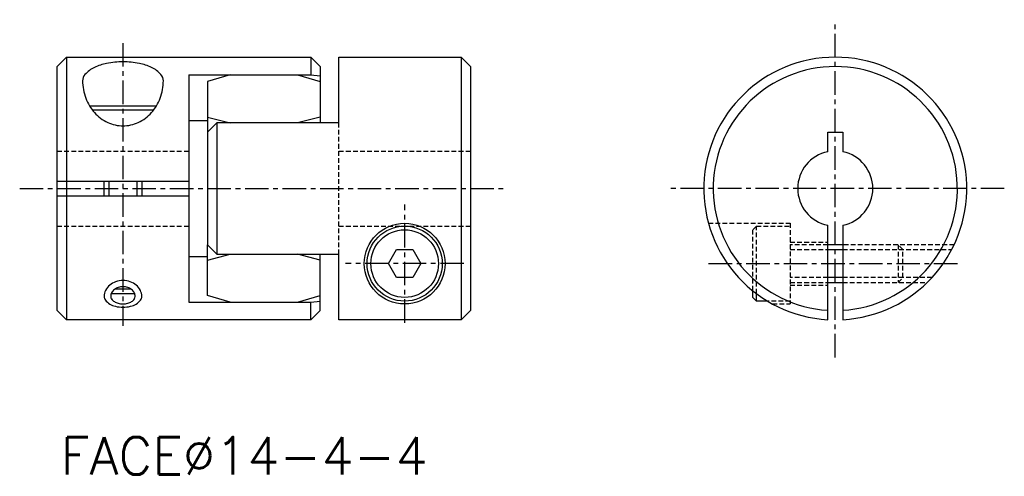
# Model space of a CAD drawing. Extents: x 50 to 102.4, y 34.7 to 59.
import ezdxf

# ---------------------------------------------------------------- set-up
doc = ezdxf.new("R2010")
doc.units = 0
doc.linetypes.add('CENTER', pattern=[2, 1.25, -0.25, 0.25, -0.25])
doc.linetypes.add('HIDDEN', pattern=[0.375, 0.25, -0.125])
doc.layers.get('0').update_dxf_attribs({"linetype": 'CONTINUOUS'})
doc.styles.get("Standard").update_dxf_attribs({"font": 'txt.shx'})

msp = doc.modelspace()

# ---------------------------------------------------------------- linework, layer by layer
at = {"color": 1, "linetype": 'CENTER'}
for p, q in [((93.431, 41), (93.431, 59)), ((55.5, 57.751), (55.5, 42.675)), ((50, 50), (76, 50)), ((102.431, 50), (84.431, 50)), ((70.5, 42.85), (70.5, 49.15)), ((73.65, 46), (67.35, 46)), ((86.686, 46), (100.175, 46))]:
    msp.add_line(p, q, dxfattribs=at)
at = {"color": 7, "linetype": 'CONTINUOUS'}
for p, q in [((52, 56.5), (52.5, 57)), ((52.5, 57), (52.5, 43)), ((52.5, 57), (65.5, 57)), ((65.5, 57), (65.5, 56.062)), ((65.5, 57), (66, 56.5)), ((67, 53.5), (67, 57)), ((67, 57), (73.5, 57)), ((73.5, 57), (73.5, 43)), ((73.5, 57), (74, 56.5)), ((52, 43.5), (52, 56.5)), ((66, 56.5), (66, 53.5)), ((74, 56.5), (74, 43.5)), ((59, 56.062), (59, 43.938)), ((59, 56.062), (65.5, 56.062)), ((61.2, 56.062), (60, 55.706)), ((60, 55.706), (60, 53)), ((64.8, 56.062), (66, 55.706)), ((65.5, 56.062), (66, 56)), ((53.717, 54.4), (57.283, 54.4)), ((53.853, 54.2), (57.147, 54.2)), ((59, 53.625), (60, 53.625)), ((60, 53.812), (61.2, 53.5)), ((60, 53), (60.5, 53.5)), ((60.5, 53.5), (60.5, 46.5)), ((67, 53.5), (60.5, 53.5)), ((66, 53.812), (64.8, 53.5)), ((60, 53), (60, 47)), ((93.031, 51.96), (93.031, 53.011)), ((93.031, 53.011), (93.831, 53.011)), ((93.831, 53.011), (93.831, 51.96)), ((52, 50.4), (59, 50.4)), ((54.5, 49.6), (54.5, 50.4)), ((56.5, 50.4), (56.5, 49.6)), ((59, 49.6), (52, 49.6)), ((55.5, 48), (55.5, 48)), ((93.031, 43.011), (93.031, 48.04)), ((93.831, 48.04), (93.831, 43.011)), ((60, 44.294), (60, 47)), ((60.5, 46.5), (60, 47)), ((69.634, 46), (70.067, 46.75)), ((70.067, 46.75), (70.933, 46.75)), ((70.933, 46.75), (71.366, 46)), ((93.831, 47), (93.031, 47)), ((59, 46.375), (60, 46.375)), ((60, 46.188), (61.2, 46.5)), ((60.5, 46.5), (67, 46.5)), ((66, 46.188), (64.8, 46.5)), ((66, 43.5), (66, 46.5)), ((67, 43), (67, 46.5)), ((70.067, 45.25), (69.634, 46)), ((71.366, 46), (70.933, 45.25)), ((70.933, 45.25), (70.067, 45.25)), ((55.085, 44.65), (55.915, 44.65)), ((93.031, 45), (93.831, 45)), ((54.877, 44.4), (56.123, 44.4)), ((61.2, 43.938), (60, 44.294)), ((64.8, 43.938), (66, 44.294)), ((89.031, 44.2), (89.031, 44.556)), ((89.231, 44), (89.031, 44.2)), ((89.231, 44), (89.231, 44.4)), ((59, 43.938), (65.5, 43.938)), ((65.5, 43.938), (66, 44)), ((65.5, 43), (65.5, 43.938)), ((89.825, 44), (89.231, 44)), ((52.5, 43), (52, 43.5)), ((65.5, 43), (52.5, 43)), ((65.5, 43), (66, 43.5)), ((73.5, 43), (67, 43)), ((74, 43.5), (73.5, 43))]:
    msp.add_line(p, q, dxfattribs=at)
at = {"color": 5, "linetype": 'HIDDEN'}
for p, q in [((67, 46.5), (67, 53.5)), ((52, 52), (59, 52)), ((67, 52), (74, 52)), ((52, 48), (59, 48)), ((67, 48), (74, 48)), ((86.679, 48.15), (91.031, 48.15)), ((89.231, 48), (89.031, 47.8)), ((89.031, 44.556), (89.031, 47.8)), ((89.231, 44.4), (89.231, 48)), ((89.231, 48), (91.031, 48)), ((91.031, 48.15), (91.031, 43.85)), ((91.031, 47.15), (93.031, 47.15)), ((93.031, 47), (91.031, 47)), ((91.031, 46.75), (93.031, 46.75)), ((99.755, 47), (93.831, 47)), ((93.831, 46.75), (99.63, 46.75)), ((97.028, 46.75), (96.778, 47)), ((96.778, 47), (96.778, 45)), ((97.028, 45.25), (97.028, 46.75)), ((93.031, 45.25), (91.031, 45.25)), ((98.572, 45.25), (93.831, 45.25)), ((96.778, 45), (97.028, 45.25)), ((91.031, 45), (93.031, 45)), ((91.031, 44.85), (93.031, 44.85)), ((93.831, 45), (98.329, 45)), ((91.031, 44), (89.825, 44)), ((90.087, 43.85), (91.031, 43.85))]:
    msp.add_line(p, q, dxfattribs=at)
at = {"color": 5}
for p, q in [((54.75, 50.4), (54.75, 49.6)), ((56.25, 49.6), (56.25, 50.4)), ((93.031, 46.75), (93.831, 46.75)), ((93.831, 45.25), (93.031, 45.25))]:
    msp.add_line(p, q, dxfattribs=at)
at = {"color": 7, "linetype": 'CONTINUOUS'}
for radius in [2.15, 2, 1.8]:
    msp.add_circle((70.5, 46), radius, dxfattribs=at)
for centre, radius, start, end in [((55.156, 53.943), 2.775, 100.9745, 115.0872), ((55.5, 52.171), 4.58, 90, 100.9745), ((55.5, 52.171), 4.58, 79.0255, 90), ((55.844, 53.943), 2.775, 64.9128, 79.0254), ((93.431, 50), 7, 273.2758, 266.7242), ((54.635, 55.056), 1.546, 115.0871, 138.4987), ((56.365, 55.056), 1.546, 41.5013, 64.9129), ((93.431, 50), 6.5, 273.5281, 266.4719), ((53.857, 55.745), 0.507, 138.4988, 180.0001), ((56.027, 55.745), 2.677, 179.9999, 200.3482), ((54.973, 55.745), 2.677, 339.6518, 360), ((57.143, 55.745), 0.507, 0.0001, 41.5013), ((55.77, 55.649), 2.402, 200.3482, 221.8399), ((55.23, 55.649), 2.402, 318.1601, 339.6518), ((55.605, 55.502), 2.182, 221.8397, 245.1735), ((55.395, 55.502), 2.182, 294.8265, 318.1603), ((55.5, 55.274), 1.931, 245.1735, 270.0001), ((55.5, 55.274), 1.931, 270, 294.8265), ((93.431, 50), 2, 101.537, 258.463), ((93.431, 50), 2, 281.537, 78.463), ((55.374, 44.194), 0.539, 128.2388, 152.2718), ((55.45, 44.097), 0.662, 108.0772, 128.2387), ((55.5, 43.945), 0.822, 89.9999, 108.0769), ((55.5, 43.945), 0.822, 71.923, 90.0001), ((55.55, 44.097), 0.662, 51.7613, 71.9228), ((55.626, 44.194), 0.539, 27.7282, 51.7612), ((55.257, 44.255), 0.407, 152.272, 180.0002), ((55.106, 44.255), 0.256, 180, 213.8267), ((55.294, 44.382), 0.482, 213.8266, 238.2789), ((55.706, 44.382), 0.482, 301.7209, 326.1732), ((55.743, 44.255), 0.407, 0.0001, 27.7283), ((55.894, 44.255), 0.256, 326.1733, 360), ((55.418, 44.583), 0.719, 238.279, 255.6389), ((55.5, 44.902), 1.048, 255.6389, 269.9999), ((55.5, 44.902), 1.048, 270.0001, 284.3611), ((55.582, 44.583), 0.719, 284.3611, 301.721)]:
    msp.add_arc(centre, radius, start, end, dxfattribs=at)
at = {"color": 5}
for centre, radius, start, end in [((55.5, 43.921), 1.18, 90, 109.303), ((55.5, 43.921), 1.18, 70.697, 90), ((55.219, 44.255), 0.719, 153.9019, 180.0002), ((55.355, 44.189), 0.87, 130.2172, 153.9018), ((55.443, 44.085), 1.006, 109.303, 130.2173), ((55.557, 44.085), 1.006, 49.7827, 70.697), ((55.645, 44.189), 0.87, 26.0982, 49.7828), ((55.781, 44.255), 0.719, 0, 26.0983), ((54.849, 44.255), 0.349, 179.9999, 215.5333), ((55.159, 44.477), 0.73, 215.5333, 239.8866), ((55.841, 44.477), 0.73, 300.1134, 324.4667), ((56.151, 44.255), 0.349, 324.4665, 359.9999), ((55.365, 44.832), 1.14, 239.8867, 256.4912), ((55.5, 45.394), 1.718, 256.4911, 270), ((55.5, 45.394), 1.718, 270, 283.5089), ((55.635, 44.832), 1.14, 283.5089, 300.1134)]:
    msp.add_arc(centre, radius, start, end, dxfattribs=at)

# ---------------------------------------------------------------- texts
at = {"color": 7, "linetype": 'CONTINUOUS'}
msp.add_text('FACE%%C14-4-4', height=2, dxfattribs=at).set_placement((52.179, 34.752))

doc.saveas('drawing.dxf')
